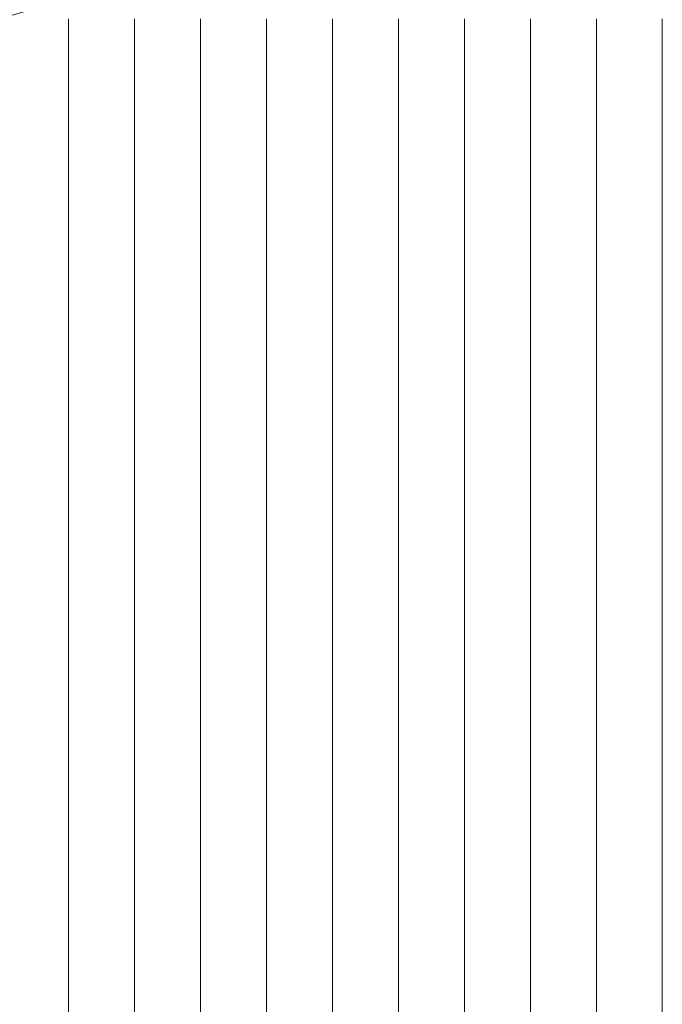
# Model space of a CAD drawing. Header units: millimetres. Extents: x -65 to 293624, y -1905 to 31061.
# Tile 54 of 256: x 37376 to 38351, y 17035 to 18527. Entities that reach past the tile are written whole.
import ezdxf

# ---------------------------------------------------------------- set-up
doc = ezdxf.new("R2010")
doc.units = ezdxf.units.MM
doc.header["$MEASUREMENT"] = 0
doc.layers.add('1247 Fassaadi valgusti.AR', color=7, linetype='Continuous')
doc.layers.add('1263 Katuse alusserv.AR', color=7, linetype='Continuous')

# ---------------------------------------------------------------- blocks, each defined once
blk = doc.blocks.new('*X261', base_point=(-38239, 12361.4))
at = {"layer": '1263 Katuse alusserv.AR', "color": 7, "linetype": 'Continuous', "lineweight": 13}
for p, q in [((37450.6, 18528.4), (37450.6, 18464.4)), ((37450.6, 18528.4), (37450.6, 18464.4)), ((37550.6, 18528.4), (37550.6, 18464.4)), ((37550.6, 18528.4), (37550.6, 18464.4)), ((37650.6, 18528.4), (37650.6, 18464.4)), ((37650.6, 18528.4), (37650.6, 18464.4)), ((37750.6, 18528.4), (37750.6, 18464.4)), ((37750.6, 18528.4), (37750.6, 18464.4)), ((37850.6, 18528.4), (37850.6, 18464.4)), ((37850.6, 18528.4), (37850.6, 18464.4)), ((37950.6, 18528.4), (37950.6, 18464.4)), ((37950.6, 18528.4), (37950.6, 18464.4)), ((38050.6, 18528.4), (38050.6, 18464.4)), ((38050.6, 18528.4), (38050.6, 18464.4)), ((38150.6, 18528.4), (38150.6, 18464.4)), ((38150.6, 18528.4), (38150.6, 18464.4)), ((38250.6, 18528.4), (38250.6, 18464.4)), ((38250.6, 18528.4), (38250.6, 18464.4)), ((38350.6, 18528.4), (38350.6, 18464.4)), ((38350.6, 18528.4), (38350.6, 18464.4)), ((37450.6, 18464.4), (37450.6, 18400.5)), ((37450.6, 18464.4), (37450.6, 18400.5)), ((37550.6, 18464.4), (37550.6, 18400.5)), ((37550.6, 18464.4), (37550.6, 18400.5)), ((37650.6, 18464.4), (37650.6, 18400.5)), ((37650.6, 18464.4), (37650.6, 18400.5)), ((37750.6, 18464.4), (37750.6, 18400.5)), ((37750.6, 18464.4), (37750.6, 18400.5)), ((37850.6, 18464.4), (37850.6, 18400.5)), ((37850.6, 18464.4), (37850.6, 18400.5)), ((37950.6, 18464.4), (37950.6, 18400.5)), ((37950.6, 18464.4), (37950.6, 18400.5)), ((38050.6, 18464.4), (38050.6, 18400.5)), ((38050.6, 18464.4), (38050.6, 18400.5)), ((38150.6, 18464.4), (38150.6, 18400.5)), ((38150.6, 18464.4), (38150.6, 18400.5)), ((38250.6, 18464.4), (38250.6, 18400.5)), ((38250.6, 18464.4), (38250.6, 18400.5)), ((38350.6, 18464.4), (38350.6, 18400.5)), ((38350.6, 18464.4), (38350.6, 18400.5)), ((37450.6, 18400.5), (37450.6, 18336.6)), ((37450.6, 18400.5), (37450.6, 18336.6)), ((37550.6, 18400.5), (37550.6, 18336.6)), ((37550.6, 18400.5), (37550.6, 18336.6)), ((37650.6, 18400.5), (37650.6, 18336.6)), ((37650.6, 18400.5), (37650.6, 18336.6)), ((37750.6, 18400.5), (37750.6, 18336.6)), ((37750.6, 18400.5), (37750.6, 18336.6)), ((37850.6, 18400.5), (37850.6, 18336.6)), ((37850.6, 18400.5), (37850.6, 18336.6)), ((37950.6, 18400.5), (37950.6, 18336.6)), ((37950.6, 18400.5), (37950.6, 18336.6)), ((38050.6, 18400.5), (38050.6, 18336.6)), ((38050.6, 18400.5), (38050.6, 18336.6)), ((38150.6, 18400.5), (38150.6, 18336.6)), ((38150.6, 18400.5), (38150.6, 18336.6)), ((38250.6, 18400.5), (38250.6, 18336.6)), ((38250.6, 18400.5), (38250.6, 18336.6)), ((38350.6, 18400.5), (38350.6, 18336.6)), ((38350.6, 18400.5), (38350.6, 18336.6)), ((37450.6, 18336.6), (37450.6, 18272.7)), ((37450.6, 18336.6), (37450.6, 18272.7)), ((37550.6, 18336.6), (37550.6, 18272.7)), ((37550.6, 18336.6), (37550.6, 18272.7)), ((37650.6, 18336.6), (37650.6, 18272.7)), ((37650.6, 18336.6), (37650.6, 18272.7)), ((37750.6, 18336.6), (37750.6, 18272.7)), ((37750.6, 18336.6), (37750.6, 18272.7)), ((37850.6, 18336.6), (37850.6, 18272.7)), ((37850.6, 18336.6), (37850.6, 18272.7)), ((37950.6, 18336.6), (37950.6, 18272.7)), ((37950.6, 18336.6), (37950.6, 18272.7)), ((38050.6, 18336.6), (38050.6, 18272.7)), ((38050.6, 18336.6), (38050.6, 18272.7)), ((38150.6, 18336.6), (38150.6, 18272.7)), ((38150.6, 18336.6), (38150.6, 18272.7)), ((38250.6, 18336.6), (38250.6, 18272.7)), ((38250.6, 18336.6), (38250.6, 18272.7)), ((38350.6, 18336.6), (38350.6, 18272.7)), ((38350.6, 18336.6), (38350.6, 18272.7)), ((37450.6, 18272.7), (37450.6, 18208.8)), ((37450.6, 18272.7), (37450.6, 18208.8)), ((37550.6, 18272.7), (37550.6, 18208.8)), ((37550.6, 18272.7), (37550.6, 18208.8)), ((37650.6, 18272.7), (37650.6, 18208.8)), ((37650.6, 18272.7), (37650.6, 18208.8)), ((37750.6, 18272.7), (37750.6, 18208.8)), ((37750.6, 18272.7), (37750.6, 18208.8)), ((37850.6, 18272.7), (37850.6, 18208.8)), ((37850.6, 18272.7), (37850.6, 18208.8)), ((37950.6, 18272.7), (37950.6, 18208.8)), ((37950.6, 18272.7), (37950.6, 18208.8)), ((38050.6, 18272.7), (38050.6, 18208.8)), ((38050.6, 18272.7), (38050.6, 18208.8)), ((38150.6, 18272.7), (38150.6, 18208.8)), ((38150.6, 18272.7), (38150.6, 18208.8)), ((38250.6, 18272.7), (38250.6, 18208.8)), ((38250.6, 18272.7), (38250.6, 18208.8)), ((38350.6, 18272.7), (38350.6, 18208.8)), ((38350.6, 18272.7), (38350.6, 18208.8)), ((37450.6, 18208.8), (37450.6, 18144.9)), ((37450.6, 18208.8), (37450.6, 18144.9)), ((37550.6, 18208.8), (37550.6, 18144.9)), ((37550.6, 18208.8), (37550.6, 18144.9)), ((37650.6, 18208.8), (37650.6, 18144.9)), ((37650.6, 18208.8), (37650.6, 18144.9)), ((37750.6, 18208.8), (37750.6, 18144.9)), ((37750.6, 18208.8), (37750.6, 18144.9)), ((37850.6, 18208.8), (37850.6, 18144.9)), ((37850.6, 18208.8), (37850.6, 18144.9)), ((37950.6, 18208.8), (37950.6, 18144.9)), ((37950.6, 18208.8), (37950.6, 18144.9)), ((38050.6, 18208.8), (38050.6, 18144.9)), ((38050.6, 18208.8), (38050.6, 18144.9)), ((38150.6, 18208.8), (38150.6, 18144.9)), ((38150.6, 18208.8), (38150.6, 18144.9)), ((38250.6, 18208.8), (38250.6, 18144.9)), ((38250.6, 18208.8), (38250.6, 18144.9)), ((38350.6, 18208.8), (38350.6, 18144.9)), ((38350.6, 18208.8), (38350.6, 18144.9)), ((37450.6, 18144.9), (37450.6, 18080.9)), ((37450.6, 18144.9), (37450.6, 18080.9)), ((37550.6, 18144.9), (37550.6, 18080.9)), ((37550.6, 18144.9), (37550.6, 18080.9)), ((37650.6, 18144.9), (37650.6, 18080.9)), ((37650.6, 18144.9), (37650.6, 18080.9)), ((37750.6, 18144.9), (37750.6, 18080.9)), ((37750.6, 18144.9), (37750.6, 18080.9)), ((37850.6, 18144.9), (37850.6, 18080.9)), ((37850.6, 18144.9), (37850.6, 18080.9)), ((37950.6, 18144.9), (37950.6, 18080.9)), ((37950.6, 18144.9), (37950.6, 18080.9)), ((38050.6, 18144.9), (38050.6, 18080.9)), ((38050.6, 18144.9), (38050.6, 18080.9)), ((38150.6, 18144.9), (38150.6, 18080.9)), ((38150.6, 18144.9), (38150.6, 18080.9)), ((38250.6, 18144.9), (38250.6, 18080.9)), ((38250.6, 18144.9), (38250.6, 18080.9)), ((38350.6, 18144.9), (38350.6, 18080.9)), ((38350.6, 18144.9), (38350.6, 18080.9)), ((37450.6, 18080.9), (37450.6, 18017)), ((37450.6, 18080.9), (37450.6, 18017)), ((37550.6, 18080.9), (37550.6, 18017)), ((37550.6, 18080.9), (37550.6, 18017)), ((37650.6, 18080.9), (37650.6, 18017)), ((37650.6, 18080.9), (37650.6, 18017)), ((37750.6, 18080.9), (37750.6, 18017)), ((37750.6, 18080.9), (37750.6, 18017)), ((37850.6, 18080.9), (37850.6, 18017)), ((37850.6, 18080.9), (37850.6, 18017)), ((37950.6, 18080.9), (37950.6, 18017)), ((37950.6, 18080.9), (37950.6, 18017)), ((38050.6, 18080.9), (38050.6, 18017)), ((38050.6, 18080.9), (38050.6, 18017)), ((38150.6, 18080.9), (38150.6, 18017)), ((38150.6, 18080.9), (38150.6, 18017)), ((38250.6, 18080.9), (38250.6, 18017)), ((38250.6, 18080.9), (38250.6, 18017)), ((38350.6, 18080.9), (38350.6, 18017)), ((38350.6, 18080.9), (38350.6, 18017)), ((37450.6, 18017), (37450.6, 17953.1)), ((37450.6, 18017), (37450.6, 17953.1)), ((37550.6, 18017), (37550.6, 17953.1)), ((37550.6, 18017), (37550.6, 17953.1)), ((37650.6, 18017), (37650.6, 17953.1)), ((37650.6, 18017), (37650.6, 17953.1)), ((37750.6, 18017), (37750.6, 17953.1)), ((37750.6, 18017), (37750.6, 17953.1)), ((37850.6, 18017), (37850.6, 17953.1)), ((37850.6, 18017), (37850.6, 17953.1)), ((37950.6, 18017), (37950.6, 17953.1)), ((37950.6, 18017), (37950.6, 17953.1)), ((38050.6, 18017), (38050.6, 17953.1)), ((38050.6, 18017), (38050.6, 17953.1)), ((38150.6, 18017), (38150.6, 17953.1)), ((38150.6, 18017), (38150.6, 17953.1)), ((38250.6, 18017), (38250.6, 17953.1)), ((38250.6, 18017), (38250.6, 17953.1)), ((38350.6, 18017), (38350.6, 17953.1)), ((38350.6, 18017), (38350.6, 17953.1)), ((37450.6, 17953.1), (37450.6, 17889.2)), ((37450.6, 17953.1), (37450.6, 17889.2)), ((37550.6, 17953.1), (37550.6, 17889.2)), ((37550.6, 17953.1), (37550.6, 17889.2)), ((37650.6, 17953.1), (37650.6, 17889.2)), ((37650.6, 17953.1), (37650.6, 17889.2)), ((37750.6, 17953.1), (37750.6, 17889.2)), ((37750.6, 17953.1), (37750.6, 17889.2)), ((37850.6, 17953.1), (37850.6, 17889.2)), ((37850.6, 17953.1), (37850.6, 17889.2)), ((37950.6, 17953.1), (37950.6, 17889.2)), ((37950.6, 17953.1), (37950.6, 17889.2)), ((38050.6, 17953.1), (38050.6, 17889.2)), ((38050.6, 17953.1), (38050.6, 17889.2)), ((38150.6, 17953.1), (38150.6, 17889.2)), ((38150.6, 17953.1), (38150.6, 17889.2)), ((38250.6, 17953.1), (38250.6, 17889.2)), ((38250.6, 17953.1), (38250.6, 17889.2)), ((38350.6, 17953.1), (38350.6, 17889.2)), ((38350.6, 17953.1), (38350.6, 17889.2)), ((37450.6, 17889.2), (37450.6, 17825.3)), ((37450.6, 17889.2), (37450.6, 17825.3)), ((37550.6, 17889.2), (37550.6, 17825.3)), ((37550.6, 17889.2), (37550.6, 17825.3)), ((37650.6, 17889.2), (37650.6, 17825.3)), ((37650.6, 17889.2), (37650.6, 17825.3)), ((37750.6, 17889.2), (37750.6, 17825.3)), ((37750.6, 17889.2), (37750.6, 17825.3)), ((37850.6, 17889.2), (37850.6, 17825.3)), ((37850.6, 17889.2), (37850.6, 17825.3)), ((37950.6, 17889.2), (37950.6, 17825.3)), ((37950.6, 17889.2), (37950.6, 17825.3)), ((38050.6, 17889.2), (38050.6, 17825.3)), ((38050.6, 17889.2), (38050.6, 17825.3)), ((38150.6, 17889.2), (38150.6, 17825.3)), ((38150.6, 17889.2), (38150.6, 17825.3)), ((38250.6, 17889.2), (38250.6, 17825.3)), ((38250.6, 17889.2), (38250.6, 17825.3)), ((38350.6, 17889.2), (38350.6, 17825.3)), ((38350.6, 17889.2), (38350.6, 17825.3)), ((37450.6, 17825.3), (37450.6, 17761.4)), ((37450.6, 17825.3), (37450.6, 17761.4)), ((37550.6, 17825.3), (37550.6, 17761.4)), ((37550.6, 17825.3), (37550.6, 17761.4)), ((37650.6, 17825.3), (37650.6, 17761.4)), ((37650.6, 17825.3), (37650.6, 17761.4)), ((37750.6, 17825.3), (37750.6, 17761.4)), ((37750.6, 17825.3), (37750.6, 17761.4)), ((37850.6, 17825.3), (37850.6, 17761.4)), ((37850.6, 17825.3), (37850.6, 17761.4)), ((37950.6, 17825.3), (37950.6, 17761.4)), ((37950.6, 17825.3), (37950.6, 17761.4)), ((38050.6, 17825.3), (38050.6, 17761.4)), ((38050.6, 17825.3), (38050.6, 17761.4)), ((38150.6, 17825.3), (38150.6, 17761.4)), ((38150.6, 17825.3), (38150.6, 17761.4)), ((38250.6, 17825.3), (38250.6, 17761.4)), ((38250.6, 17825.3), (38250.6, 17761.4)), ((38350.6, 17825.3), (38350.6, 17761.4)), ((38350.6, 17825.3), (38350.6, 17761.4)), ((37450.6, 17761.4), (37450.6, 17697.4)), ((37450.6, 17761.4), (37450.6, 17697.4)), ((37550.6, 17761.4), (37550.6, 17697.4)), ((37550.6, 17761.4), (37550.6, 17697.4)), ((37650.6, 17761.4), (37650.6, 17697.4)), ((37650.6, 17761.4), (37650.6, 17697.4)), ((37750.6, 17761.4), (37750.6, 17697.4)), ((37750.6, 17761.4), (37750.6, 17697.4)), ((37850.6, 17761.4), (37850.6, 17697.4)), ((37850.6, 17761.4), (37850.6, 17697.4)), ((37950.6, 17761.4), (37950.6, 17697.4)), ((37950.6, 17761.4), (37950.6, 17697.4)), ((38050.6, 17761.4), (38050.6, 17697.4)), ((38050.6, 17761.4), (38050.6, 17697.4)), ((38150.6, 17761.4), (38150.6, 17697.4)), ((38150.6, 17761.4), (38150.6, 17697.4)), ((38250.6, 17761.4), (38250.6, 17697.4)), ((38250.6, 17761.4), (38250.6, 17697.4)), ((38350.6, 17761.4), (38350.6, 17697.4)), ((38350.6, 17761.4), (38350.6, 17697.4)), ((37450.6, 17697.4), (37450.6, 17633.5)), ((37450.6, 17697.4), (37450.6, 17633.5)), ((37550.6, 17697.4), (37550.6, 17633.5)), ((37550.6, 17697.4), (37550.6, 17633.5)), ((37650.6, 17697.4), (37650.6, 17633.5)), ((37650.6, 17697.4), (37650.6, 17633.5)), ((37750.6, 17697.4), (37750.6, 17633.5)), ((37750.6, 17697.4), (37750.6, 17633.5)), ((37850.6, 17697.4), (37850.6, 17633.5)), ((37850.6, 17697.4), (37850.6, 17633.5)), ((37950.6, 17697.4), (37950.6, 17633.5)), ((37950.6, 17697.4), (37950.6, 17633.5)), ((38050.6, 17697.4), (38050.6, 17633.5)), ((38050.6, 17697.4), (38050.6, 17633.5)), ((38150.6, 17697.4), (38150.6, 17633.5)), ((38150.6, 17697.4), (38150.6, 17633.5)), ((38250.6, 17697.4), (38250.6, 17633.5)), ((38250.6, 17697.4), (38250.6, 17633.5)), ((38350.6, 17697.4), (38350.6, 17633.5)), ((38350.6, 17697.4), (38350.6, 17633.5)), ((37450.6, 17633.5), (37450.6, 17569.6)), ((37450.6, 17633.5), (37450.6, 17569.6)), ((37550.6, 17633.5), (37550.6, 17569.6)), ((37550.6, 17633.5), (37550.6, 17569.6)), ((37650.6, 17633.5), (37650.6, 17569.6)), ((37650.6, 17633.5), (37650.6, 17569.6)), ((37750.6, 17633.5), (37750.6, 17569.6)), ((37750.6, 17633.5), (37750.6, 17569.6)), ((37850.6, 17633.5), (37850.6, 17569.6)), ((37850.6, 17633.5), (37850.6, 17569.6)), ((37950.6, 17633.5), (37950.6, 17569.6)), ((37950.6, 17633.5), (37950.6, 17569.6)), ((38050.6, 17633.5), (38050.6, 17569.6)), ((38050.6, 17633.5), (38050.6, 17569.6)), ((38150.6, 17633.5), (38150.6, 17569.6)), ((38150.6, 17633.5), (38150.6, 17569.6)), ((38250.6, 17633.5), (38250.6, 17569.6)), ((38250.6, 17633.5), (38250.6, 17569.6)), ((38350.6, 17633.5), (38350.6, 17569.6)), ((38350.6, 17633.5), (38350.6, 17569.6)), ((37450.6, 17569.6), (37450.6, 17505.7)), ((37450.6, 17569.6), (37450.6, 17505.7)), ((37550.6, 17569.6), (37550.6, 17505.7)), ((37550.6, 17569.6), (37550.6, 17505.7)), ((37650.6, 17569.6), (37650.6, 17505.7)), ((37650.6, 17569.6), (37650.6, 17505.7)), ((37750.6, 17569.6), (37750.6, 17505.7)), ((37750.6, 17569.6), (37750.6, 17505.7)), ((37850.6, 17569.6), (37850.6, 17505.7)), ((37850.6, 17569.6), (37850.6, 17505.7)), ((37950.6, 17569.6), (37950.6, 17505.7)), ((37950.6, 17569.6), (37950.6, 17505.7)), ((38050.6, 17569.6), (38050.6, 17505.7)), ((38050.6, 17569.6), (38050.6, 17505.7)), ((38150.6, 17569.6), (38150.6, 17505.7)), ((38150.6, 17569.6), (38150.6, 17505.7)), ((38250.6, 17569.6), (38250.6, 17505.7)), ((38250.6, 17569.6), (38250.6, 17505.7)), ((38350.6, 17569.6), (38350.6, 17505.7)), ((38350.6, 17569.6), (38350.6, 17505.7)), ((37450.6, 17505.7), (37450.6, 17441.8)), ((37450.6, 17505.7), (37450.6, 17441.8)), ((37550.6, 17505.7), (37550.6, 17441.8)), ((37550.6, 17505.7), (37550.6, 17441.8)), ((37650.6, 17505.7), (37650.6, 17441.8)), ((37650.6, 17505.7), (37650.6, 17441.8)), ((37750.6, 17505.7), (37750.6, 17441.8)), ((37750.6, 17505.7), (37750.6, 17441.8)), ((37850.6, 17505.7), (37850.6, 17441.8)), ((37850.6, 17505.7), (37850.6, 17441.8)), ((37950.6, 17505.7), (37950.6, 17441.8)), ((37950.6, 17505.7), (37950.6, 17441.8)), ((38050.6, 17505.7), (38050.6, 17441.8)), ((38050.6, 17505.7), (38050.6, 17441.8)), ((38150.6, 17505.7), (38150.6, 17441.8)), ((38150.6, 17505.7), (38150.6, 17441.8)), ((38250.6, 17505.7), (38250.6, 17441.8)), ((38250.6, 17505.7), (38250.6, 17441.8)), ((38350.6, 17505.7), (38350.6, 17441.8)), ((38350.6, 17505.7), (38350.6, 17441.8)), ((37450.6, 17441.8), (37450.6, 17377.9)), ((37450.6, 17441.8), (37450.6, 17377.9)), ((37550.6, 17441.8), (37550.6, 17377.9)), ((37550.6, 17441.8), (37550.6, 17377.9)), ((37650.6, 17441.8), (37650.6, 17377.9)), ((37650.6, 17441.8), (37650.6, 17377.9)), ((37750.6, 17441.8), (37750.6, 17377.9)), ((37750.6, 17441.8), (37750.6, 17377.9)), ((37850.6, 17441.8), (37850.6, 17377.9)), ((37850.6, 17441.8), (37850.6, 17377.9)), ((37950.6, 17441.8), (37950.6, 17377.9)), ((37950.6, 17441.8), (37950.6, 17377.9)), ((38050.6, 17441.8), (38050.6, 17377.9)), ((38050.6, 17441.8), (38050.6, 17377.9)), ((38150.6, 17441.8), (38150.6, 17377.9)), ((38150.6, 17441.8), (38150.6, 17377.9)), ((38250.6, 17441.8), (38250.6, 17377.9)), ((38250.6, 17441.8), (38250.6, 17377.9)), ((38350.6, 17441.8), (38350.6, 17377.9)), ((38350.6, 17441.8), (38350.6, 17377.9)), ((37450.6, 17377.9), (37450.6, 17313.9)), ((37450.6, 17377.9), (37450.6, 17313.9)), ((37550.6, 17377.9), (37550.6, 17313.9)), ((37550.6, 17377.9), (37550.6, 17313.9)), ((37650.6, 17377.9), (37650.6, 17313.9)), ((37650.6, 17377.9), (37650.6, 17313.9)), ((37750.6, 17377.9), (37750.6, 17313.9)), ((37750.6, 17377.9), (37750.6, 17313.9)), ((37850.6, 17377.9), (37850.6, 17313.9)), ((37850.6, 17377.9), (37850.6, 17313.9)), ((37950.6, 17377.9), (37950.6, 17313.9)), ((37950.6, 17377.9), (37950.6, 17313.9)), ((38050.6, 17377.9), (38050.6, 17313.9)), ((38050.6, 17377.9), (38050.6, 17313.9)), ((38150.6, 17377.9), (38150.6, 17313.9)), ((38150.6, 17377.9), (38150.6, 17313.9)), ((38250.6, 17377.9), (38250.6, 17313.9)), ((38250.6, 17377.9), (38250.6, 17313.9)), ((38350.6, 17377.9), (38350.6, 17313.9)), ((38350.6, 17377.9), (38350.6, 17313.9)), ((37450.6, 17313.9), (37450.6, 17250)), ((37450.6, 17313.9), (37450.6, 17250)), ((37550.6, 17313.9), (37550.6, 17250)), ((37550.6, 17313.9), (37550.6, 17250)), ((37650.6, 17313.9), (37650.6, 17250)), ((37650.6, 17313.9), (37650.6, 17250)), ((37750.6, 17313.9), (37750.6, 17250)), ((37750.6, 17313.9), (37750.6, 17250)), ((37850.6, 17313.9), (37850.6, 17250)), ((37850.6, 17313.9), (37850.6, 17250)), ((37950.6, 17313.9), (37950.6, 17250)), ((37950.6, 17313.9), (37950.6, 17250)), ((38050.6, 17313.9), (38050.6, 17250)), ((38050.6, 17313.9), (38050.6, 17250)), ((38150.6, 17313.9), (38150.6, 17250)), ((38150.6, 17313.9), (38150.6, 17250)), ((38250.6, 17313.9), (38250.6, 17250)), ((38250.6, 17313.9), (38250.6, 17250)), ((38350.6, 17313.9), (38350.6, 17250)), ((38350.6, 17313.9), (38350.6, 17250)), ((37450.6, 17250), (37450.6, 17186.1)), ((37450.6, 17250), (37450.6, 17186.1)), ((37550.6, 17250), (37550.6, 17186.1)), ((37550.6, 17250), (37550.6, 17186.1)), ((37650.6, 17250), (37650.6, 17186.1)), ((37650.6, 17250), (37650.6, 17186.1)), ((37750.6, 17250), (37750.6, 17186.1)), ((37750.6, 17250), (37750.6, 17186.1)), ((37850.6, 17250), (37850.6, 17186.1)), ((37850.6, 17250), (37850.6, 17186.1)), ((37950.6, 17250), (37950.6, 17186.1)), ((37950.6, 17250), (37950.6, 17186.1)), ((38050.6, 17250), (38050.6, 17186.1)), ((38050.6, 17250), (38050.6, 17186.1)), ((38150.6, 17250), (38150.6, 17186.1)), ((38150.6, 17250), (38150.6, 17186.1)), ((38250.6, 17250), (38250.6, 17186.1)), ((38250.6, 17250), (38250.6, 17186.1)), ((38350.6, 17250), (38350.6, 17186.1)), ((38350.6, 17250), (38350.6, 17186.1)), ((37450.6, 17186.1), (37450.6, 17122.2)), ((37450.6, 17186.1), (37450.6, 17122.2)), ((37550.6, 17186.1), (37550.6, 17122.2)), ((37550.6, 17186.1), (37550.6, 17122.2)), ((37650.6, 17186.1), (37650.6, 17122.2)), ((37650.6, 17186.1), (37650.6, 17122.2)), ((37750.6, 17186.1), (37750.6, 17122.2)), ((37750.6, 17186.1), (37750.6, 17122.2)), ((37850.6, 17186.1), (37850.6, 17122.2)), ((37850.6, 17186.1), (37850.6, 17122.2)), ((37950.6, 17186.1), (37950.6, 17122.2)), ((37950.6, 17186.1), (37950.6, 17122.2)), ((38050.6, 17186.1), (38050.6, 17122.2)), ((38050.6, 17186.1), (38050.6, 17122.2)), ((38150.6, 17186.1), (38150.6, 17122.2)), ((38150.6, 17186.1), (38150.6, 17122.2)), ((38250.6, 17186.1), (38250.6, 17122.2)), ((38250.6, 17186.1), (38250.6, 17122.2)), ((38350.6, 17186.1), (38350.6, 17122.2)), ((38350.6, 17186.1), (38350.6, 17122.2)), ((37450.6, 17122.2), (37450.6, 17058.3)), ((37450.6, 17122.2), (37450.6, 17058.3)), ((37550.6, 17122.2), (37550.6, 17058.3)), ((37550.6, 17122.2), (37550.6, 17058.3)), ((37650.6, 17122.2), (37650.6, 17058.3)), ((37650.6, 17122.2), (37650.6, 17058.3)), ((37750.6, 17122.2), (37750.6, 17058.3)), ((37750.6, 17122.2), (37750.6, 17058.3)), ((37850.6, 17122.2), (37850.6, 17058.3)), ((37850.6, 17122.2), (37850.6, 17058.3)), ((37950.6, 17122.2), (37950.6, 17058.3)), ((37950.6, 17122.2), (37950.6, 17058.3)), ((38050.6, 17122.2), (38050.6, 17058.3)), ((38050.6, 17122.2), (38050.6, 17058.3)), ((38150.6, 17122.2), (38150.6, 17058.3)), ((38150.6, 17122.2), (38150.6, 17058.3)), ((38250.6, 17122.2), (38250.6, 17058.3)), ((38250.6, 17122.2), (38250.6, 17058.3)), ((38350.6, 17122.2), (38350.6, 17058.3)), ((38350.6, 17122.2), (38350.6, 17058.3)), ((37450.6, 17058.3), (37450.6, 16994.4)), ((37450.6, 17058.3), (37450.6, 16994.4)), ((37550.6, 17058.3), (37550.6, 16994.4)), ((37550.6, 17058.3), (37550.6, 16994.4)), ((37650.6, 17058.3), (37650.6, 16994.4)), ((37650.6, 17058.3), (37650.6, 16994.4)), ((37750.6, 17058.3), (37750.6, 16994.4)), ((37750.6, 17058.3), (37750.6, 16994.4)), ((37850.6, 17058.3), (37850.6, 16994.4)), ((37850.6, 17058.3), (37850.6, 16994.4)), ((37950.6, 17058.3), (37950.6, 16994.4)), ((37950.6, 17058.3), (37950.6, 16994.4)), ((38050.6, 17058.3), (38050.6, 16994.4)), ((38050.6, 17058.3), (38050.6, 16994.4)), ((38150.6, 17058.3), (38150.6, 16994.4)), ((38150.6, 17058.3), (38150.6, 16994.4)), ((38250.6, 17058.3), (38250.6, 16994.4)), ((38250.6, 17058.3), (38250.6, 16994.4)), ((38350.6, 17058.3), (38350.6, 16994.4)), ((38350.6, 17058.3), (38350.6, 16994.4))]:
    blk.add_line(p, q, dxfattribs=at)
blk = doc.blocks.new('*X262', base_point=(-38239, 12361.4))
at = {"layer": '1263 Katuse alusserv.AR', "color": 7, "linetype": 'Continuous', "lineweight": 13}
for p, q in [((37450.6, 18528.4), (37450.6, 18464.4)), ((37450.6, 18528.4), (37450.6, 18464.4)), ((37550.6, 18528.4), (37550.6, 18464.4)), ((37550.6, 18528.4), (37550.6, 18464.4)), ((37650.6, 18528.4), (37650.6, 18464.4)), ((37650.6, 18528.4), (37650.6, 18464.4)), ((37750.6, 18528.4), (37750.6, 18464.4)), ((37750.6, 18528.4), (37750.6, 18464.4)), ((37850.6, 18528.4), (37850.6, 18464.4)), ((37850.6, 18528.4), (37850.6, 18464.4)), ((37950.6, 18528.4), (37950.6, 18464.4)), ((37950.6, 18528.4), (37950.6, 18464.4)), ((38050.6, 18528.4), (38050.6, 18464.4)), ((38050.6, 18528.4), (38050.6, 18464.4)), ((38150.6, 18528.4), (38150.6, 18464.4)), ((38150.6, 18528.4), (38150.6, 18464.4)), ((38250.6, 18528.4), (38250.6, 18464.4)), ((38250.6, 18528.4), (38250.6, 18464.4)), ((38350.6, 18528.4), (38350.6, 18464.4)), ((38350.6, 18528.4), (38350.6, 18464.4)), ((37450.6, 18464.4), (37450.6, 18400.5)), ((37450.6, 18464.4), (37450.6, 18400.5)), ((37550.6, 18464.4), (37550.6, 18400.5)), ((37550.6, 18464.4), (37550.6, 18400.5)), ((37650.6, 18464.4), (37650.6, 18400.5)), ((37650.6, 18464.4), (37650.6, 18400.5)), ((37750.6, 18464.4), (37750.6, 18400.5)), ((37750.6, 18464.4), (37750.6, 18400.5)), ((37850.6, 18464.4), (37850.6, 18400.5)), ((37850.6, 18464.4), (37850.6, 18400.5)), ((37950.6, 18464.4), (37950.6, 18400.5)), ((37950.6, 18464.4), (37950.6, 18400.5)), ((38050.6, 18464.4), (38050.6, 18400.5)), ((38050.6, 18464.4), (38050.6, 18400.5)), ((38150.6, 18464.4), (38150.6, 18400.5)), ((38150.6, 18464.4), (38150.6, 18400.5)), ((38250.6, 18464.4), (38250.6, 18400.5)), ((38250.6, 18464.4), (38250.6, 18400.5)), ((38350.6, 18464.4), (38350.6, 18400.5)), ((38350.6, 18464.4), (38350.6, 18400.5)), ((37450.6, 18400.5), (37450.6, 18336.6)), ((37450.6, 18400.5), (37450.6, 18336.6)), ((37550.6, 18400.5), (37550.6, 18336.6)), ((37550.6, 18400.5), (37550.6, 18336.6)), ((37650.6, 18400.5), (37650.6, 18336.6)), ((37650.6, 18400.5), (37650.6, 18336.6)), ((37750.6, 18400.5), (37750.6, 18336.6)), ((37750.6, 18400.5), (37750.6, 18336.6)), ((37850.6, 18400.5), (37850.6, 18336.6)), ((37850.6, 18400.5), (37850.6, 18336.6)), ((37950.6, 18400.5), (37950.6, 18336.6)), ((37950.6, 18400.5), (37950.6, 18336.6)), ((38050.6, 18400.5), (38050.6, 18336.6)), ((38050.6, 18400.5), (38050.6, 18336.6)), ((38150.6, 18400.5), (38150.6, 18336.6)), ((38150.6, 18400.5), (38150.6, 18336.6)), ((38250.6, 18400.5), (38250.6, 18336.6)), ((38250.6, 18400.5), (38250.6, 18336.6)), ((38350.6, 18400.5), (38350.6, 18336.6)), ((38350.6, 18400.5), (38350.6, 18336.6)), ((37450.6, 18336.6), (37450.6, 18272.7)), ((37450.6, 18336.6), (37450.6, 18272.7)), ((37550.6, 18336.6), (37550.6, 18272.7)), ((37550.6, 18336.6), (37550.6, 18272.7)), ((37650.6, 18336.6), (37650.6, 18272.7)), ((37650.6, 18336.6), (37650.6, 18272.7)), ((37750.6, 18336.6), (37750.6, 18272.7)), ((37750.6, 18336.6), (37750.6, 18272.7)), ((37850.6, 18336.6), (37850.6, 18272.7)), ((37850.6, 18336.6), (37850.6, 18272.7)), ((37950.6, 18336.6), (37950.6, 18272.7)), ((37950.6, 18336.6), (37950.6, 18272.7)), ((38050.6, 18336.6), (38050.6, 18272.7)), ((38050.6, 18336.6), (38050.6, 18272.7)), ((38150.6, 18336.6), (38150.6, 18272.7)), ((38150.6, 18336.6), (38150.6, 18272.7)), ((38250.6, 18336.6), (38250.6, 18272.7)), ((38250.6, 18336.6), (38250.6, 18272.7)), ((38350.6, 18336.6), (38350.6, 18272.7)), ((38350.6, 18336.6), (38350.6, 18272.7)), ((37450.6, 18272.7), (37450.6, 18208.8)), ((37450.6, 18272.7), (37450.6, 18208.8)), ((37550.6, 18272.7), (37550.6, 18208.8)), ((37550.6, 18272.7), (37550.6, 18208.8)), ((37650.6, 18272.7), (37650.6, 18208.8)), ((37650.6, 18272.7), (37650.6, 18208.8)), ((37750.6, 18272.7), (37750.6, 18208.8)), ((37750.6, 18272.7), (37750.6, 18208.8)), ((37850.6, 18272.7), (37850.6, 18208.8)), ((37850.6, 18272.7), (37850.6, 18208.8)), ((37950.6, 18272.7), (37950.6, 18208.8)), ((37950.6, 18272.7), (37950.6, 18208.8)), ((38050.6, 18272.7), (38050.6, 18208.8)), ((38050.6, 18272.7), (38050.6, 18208.8)), ((38150.6, 18272.7), (38150.6, 18208.8)), ((38150.6, 18272.7), (38150.6, 18208.8)), ((38250.6, 18272.7), (38250.6, 18208.8)), ((38250.6, 18272.7), (38250.6, 18208.8)), ((38350.6, 18272.7), (38350.6, 18208.8)), ((38350.6, 18272.7), (38350.6, 18208.8)), ((37450.6, 18208.8), (37450.6, 18144.9)), ((37450.6, 18208.8), (37450.6, 18144.9)), ((37550.6, 18208.8), (37550.6, 18144.9)), ((37550.6, 18208.8), (37550.6, 18144.9)), ((37650.6, 18208.8), (37650.6, 18144.9)), ((37650.6, 18208.8), (37650.6, 18144.9)), ((37750.6, 18208.8), (37750.6, 18144.9)), ((37750.6, 18208.8), (37750.6, 18144.9)), ((37850.6, 18208.8), (37850.6, 18144.9)), ((37850.6, 18208.8), (37850.6, 18144.9)), ((37950.6, 18208.8), (37950.6, 18144.9)), ((37950.6, 18208.8), (37950.6, 18144.9)), ((38050.6, 18208.8), (38050.6, 18144.9)), ((38050.6, 18208.8), (38050.6, 18144.9)), ((38150.6, 18208.8), (38150.6, 18144.9)), ((38150.6, 18208.8), (38150.6, 18144.9)), ((38250.6, 18208.8), (38250.6, 18144.9)), ((38250.6, 18208.8), (38250.6, 18144.9)), ((38350.6, 18208.8), (38350.6, 18144.9)), ((38350.6, 18208.8), (38350.6, 18144.9)), ((37450.6, 18144.9), (37450.6, 18080.9)), ((37450.6, 18144.9), (37450.6, 18080.9)), ((37550.6, 18144.9), (37550.6, 18080.9)), ((37550.6, 18144.9), (37550.6, 18080.9)), ((37650.6, 18144.9), (37650.6, 18080.9)), ((37650.6, 18144.9), (37650.6, 18080.9)), ((37750.6, 18144.9), (37750.6, 18080.9)), ((37750.6, 18144.9), (37750.6, 18080.9)), ((37850.6, 18144.9), (37850.6, 18080.9)), ((37850.6, 18144.9), (37850.6, 18080.9)), ((37950.6, 18144.9), (37950.6, 18080.9)), ((37950.6, 18144.9), (37950.6, 18080.9)), ((38050.6, 18144.9), (38050.6, 18080.9)), ((38050.6, 18144.9), (38050.6, 18080.9)), ((38150.6, 18144.9), (38150.6, 18080.9)), ((38150.6, 18144.9), (38150.6, 18080.9)), ((38250.6, 18144.9), (38250.6, 18080.9)), ((38250.6, 18144.9), (38250.6, 18080.9)), ((38350.6, 18144.9), (38350.6, 18080.9)), ((38350.6, 18144.9), (38350.6, 18080.9)), ((37450.6, 18080.9), (37450.6, 18017)), ((37450.6, 18080.9), (37450.6, 18017)), ((37550.6, 18080.9), (37550.6, 18017)), ((37550.6, 18080.9), (37550.6, 18017)), ((37650.6, 18080.9), (37650.6, 18017)), ((37650.6, 18080.9), (37650.6, 18017)), ((37750.6, 18080.9), (37750.6, 18017)), ((37750.6, 18080.9), (37750.6, 18017)), ((37850.6, 18080.9), (37850.6, 18017)), ((37850.6, 18080.9), (37850.6, 18017)), ((37950.6, 18080.9), (37950.6, 18017)), ((37950.6, 18080.9), (37950.6, 18017)), ((38050.6, 18080.9), (38050.6, 18017)), ((38050.6, 18080.9), (38050.6, 18017)), ((38150.6, 18080.9), (38150.6, 18017)), ((38150.6, 18080.9), (38150.6, 18017)), ((38250.6, 18080.9), (38250.6, 18017)), ((38250.6, 18080.9), (38250.6, 18017)), ((38350.6, 18080.9), (38350.6, 18017)), ((38350.6, 18080.9), (38350.6, 18017)), ((37450.6, 18017), (37450.6, 17953.1)), ((37450.6, 18017), (37450.6, 17953.1)), ((37550.6, 18017), (37550.6, 17953.1)), ((37550.6, 18017), (37550.6, 17953.1)), ((37650.6, 18017), (37650.6, 17953.1)), ((37650.6, 18017), (37650.6, 17953.1)), ((37750.6, 18017), (37750.6, 17953.1)), ((37750.6, 18017), (37750.6, 17953.1)), ((37850.6, 18017), (37850.6, 17953.1)), ((37850.6, 18017), (37850.6, 17953.1)), ((37950.6, 18017), (37950.6, 17953.1)), ((37950.6, 18017), (37950.6, 17953.1)), ((38050.6, 18017), (38050.6, 17953.1)), ((38050.6, 18017), (38050.6, 17953.1)), ((38150.6, 18017), (38150.6, 17953.1)), ((38150.6, 18017), (38150.6, 17953.1)), ((38250.6, 18017), (38250.6, 17953.1)), ((38250.6, 18017), (38250.6, 17953.1)), ((38350.6, 18017), (38350.6, 17953.1)), ((38350.6, 18017), (38350.6, 17953.1)), ((37450.6, 17953.1), (37450.6, 17889.2)), ((37450.6, 17953.1), (37450.6, 17889.2)), ((37550.6, 17953.1), (37550.6, 17889.2)), ((37550.6, 17953.1), (37550.6, 17889.2)), ((37650.6, 17953.1), (37650.6, 17889.2)), ((37650.6, 17953.1), (37650.6, 17889.2)), ((37750.6, 17953.1), (37750.6, 17889.2)), ((37750.6, 17953.1), (37750.6, 17889.2)), ((37850.6, 17953.1), (37850.6, 17889.2)), ((37850.6, 17953.1), (37850.6, 17889.2)), ((37950.6, 17953.1), (37950.6, 17889.2)), ((37950.6, 17953.1), (37950.6, 17889.2)), ((38050.6, 17953.1), (38050.6, 17889.2)), ((38050.6, 17953.1), (38050.6, 17889.2)), ((38150.6, 17953.1), (38150.6, 17889.2)), ((38150.6, 17953.1), (38150.6, 17889.2)), ((38250.6, 17953.1), (38250.6, 17889.2)), ((38250.6, 17953.1), (38250.6, 17889.2)), ((38350.6, 17953.1), (38350.6, 17889.2)), ((38350.6, 17953.1), (38350.6, 17889.2)), ((37450.6, 17889.2), (37450.6, 17825.3)), ((37450.6, 17889.2), (37450.6, 17825.3)), ((37550.6, 17889.2), (37550.6, 17825.3)), ((37550.6, 17889.2), (37550.6, 17825.3)), ((37650.6, 17889.2), (37650.6, 17825.3)), ((37650.6, 17889.2), (37650.6, 17825.3)), ((37750.6, 17889.2), (37750.6, 17825.3)), ((37750.6, 17889.2), (37750.6, 17825.3)), ((37850.6, 17889.2), (37850.6, 17825.3)), ((37850.6, 17889.2), (37850.6, 17825.3)), ((37950.6, 17889.2), (37950.6, 17825.3)), ((37950.6, 17889.2), (37950.6, 17825.3)), ((38050.6, 17889.2), (38050.6, 17825.3)), ((38050.6, 17889.2), (38050.6, 17825.3)), ((38150.6, 17889.2), (38150.6, 17825.3)), ((38150.6, 17889.2), (38150.6, 17825.3)), ((38250.6, 17889.2), (38250.6, 17825.3)), ((38250.6, 17889.2), (38250.6, 17825.3)), ((38350.6, 17889.2), (38350.6, 17825.3)), ((38350.6, 17889.2), (38350.6, 17825.3)), ((37450.6, 17825.3), (37450.6, 17761.4)), ((37450.6, 17825.3), (37450.6, 17761.4)), ((37550.6, 17825.3), (37550.6, 17761.4)), ((37550.6, 17825.3), (37550.6, 17761.4)), ((37650.6, 17825.3), (37650.6, 17761.4)), ((37650.6, 17825.3), (37650.6, 17761.4)), ((37750.6, 17825.3), (37750.6, 17761.4)), ((37750.6, 17825.3), (37750.6, 17761.4)), ((37850.6, 17825.3), (37850.6, 17761.4)), ((37850.6, 17825.3), (37850.6, 17761.4)), ((37950.6, 17825.3), (37950.6, 17761.4)), ((37950.6, 17825.3), (37950.6, 17761.4)), ((38050.6, 17825.3), (38050.6, 17761.4)), ((38050.6, 17825.3), (38050.6, 17761.4)), ((38150.6, 17825.3), (38150.6, 17761.4)), ((38150.6, 17825.3), (38150.6, 17761.4)), ((38250.6, 17825.3), (38250.6, 17761.4)), ((38250.6, 17825.3), (38250.6, 17761.4)), ((38350.6, 17825.3), (38350.6, 17761.4)), ((38350.6, 17825.3), (38350.6, 17761.4)), ((37450.6, 17761.4), (37450.6, 17697.4)), ((37450.6, 17761.4), (37450.6, 17697.4)), ((37550.6, 17761.4), (37550.6, 17697.4)), ((37550.6, 17761.4), (37550.6, 17697.4)), ((37650.6, 17761.4), (37650.6, 17697.4)), ((37650.6, 17761.4), (37650.6, 17697.4)), ((37750.6, 17761.4), (37750.6, 17697.4)), ((37750.6, 17761.4), (37750.6, 17697.4)), ((37850.6, 17761.4), (37850.6, 17697.4)), ((37850.6, 17761.4), (37850.6, 17697.4)), ((37950.6, 17761.4), (37950.6, 17697.4)), ((37950.6, 17761.4), (37950.6, 17697.4)), ((38050.6, 17761.4), (38050.6, 17697.4)), ((38050.6, 17761.4), (38050.6, 17697.4)), ((38150.6, 17761.4), (38150.6, 17697.4)), ((38150.6, 17761.4), (38150.6, 17697.4)), ((38250.6, 17761.4), (38250.6, 17697.4)), ((38250.6, 17761.4), (38250.6, 17697.4)), ((38350.6, 17761.4), (38350.6, 17697.4)), ((38350.6, 17761.4), (38350.6, 17697.4)), ((37450.6, 17697.4), (37450.6, 17633.5)), ((37450.6, 17697.4), (37450.6, 17633.5)), ((37550.6, 17697.4), (37550.6, 17633.5)), ((37550.6, 17697.4), (37550.6, 17633.5)), ((37650.6, 17697.4), (37650.6, 17633.5)), ((37650.6, 17697.4), (37650.6, 17633.5)), ((37750.6, 17697.4), (37750.6, 17633.5)), ((37750.6, 17697.4), (37750.6, 17633.5)), ((37850.6, 17697.4), (37850.6, 17633.5)), ((37850.6, 17697.4), (37850.6, 17633.5)), ((37950.6, 17697.4), (37950.6, 17633.5)), ((37950.6, 17697.4), (37950.6, 17633.5)), ((38050.6, 17697.4), (38050.6, 17633.5)), ((38050.6, 17697.4), (38050.6, 17633.5)), ((38150.6, 17697.4), (38150.6, 17633.5)), ((38150.6, 17697.4), (38150.6, 17633.5)), ((38250.6, 17697.4), (38250.6, 17633.5)), ((38250.6, 17697.4), (38250.6, 17633.5)), ((38350.6, 17697.4), (38350.6, 17633.5)), ((38350.6, 17697.4), (38350.6, 17633.5)), ((37450.6, 17633.5), (37450.6, 17569.6)), ((37450.6, 17633.5), (37450.6, 17569.6)), ((37550.6, 17633.5), (37550.6, 17569.6)), ((37550.6, 17633.5), (37550.6, 17569.6)), ((37650.6, 17633.5), (37650.6, 17569.6)), ((37650.6, 17633.5), (37650.6, 17569.6)), ((37750.6, 17633.5), (37750.6, 17569.6)), ((37750.6, 17633.5), (37750.6, 17569.6)), ((37850.6, 17633.5), (37850.6, 17569.6)), ((37850.6, 17633.5), (37850.6, 17569.6)), ((37950.6, 17633.5), (37950.6, 17569.6)), ((37950.6, 17633.5), (37950.6, 17569.6)), ((38050.6, 17633.5), (38050.6, 17569.6)), ((38050.6, 17633.5), (38050.6, 17569.6)), ((38150.6, 17633.5), (38150.6, 17569.6)), ((38150.6, 17633.5), (38150.6, 17569.6)), ((38250.6, 17633.5), (38250.6, 17569.6)), ((38250.6, 17633.5), (38250.6, 17569.6)), ((38350.6, 17633.5), (38350.6, 17569.6)), ((38350.6, 17633.5), (38350.6, 17569.6)), ((37450.6, 17569.6), (37450.6, 17505.7)), ((37450.6, 17569.6), (37450.6, 17505.7)), ((37550.6, 17569.6), (37550.6, 17505.7)), ((37550.6, 17569.6), (37550.6, 17505.7)), ((37650.6, 17569.6), (37650.6, 17505.7)), ((37650.6, 17569.6), (37650.6, 17505.7)), ((37750.6, 17569.6), (37750.6, 17505.7)), ((37750.6, 17569.6), (37750.6, 17505.7)), ((37850.6, 17569.6), (37850.6, 17505.7)), ((37850.6, 17569.6), (37850.6, 17505.7)), ((37950.6, 17569.6), (37950.6, 17505.7)), ((37950.6, 17569.6), (37950.6, 17505.7)), ((38050.6, 17569.6), (38050.6, 17505.7)), ((38050.6, 17569.6), (38050.6, 17505.7)), ((38150.6, 17569.6), (38150.6, 17505.7)), ((38150.6, 17569.6), (38150.6, 17505.7)), ((38250.6, 17569.6), (38250.6, 17505.7)), ((38250.6, 17569.6), (38250.6, 17505.7)), ((38350.6, 17569.6), (38350.6, 17505.7)), ((38350.6, 17569.6), (38350.6, 17505.7)), ((37450.6, 17505.7), (37450.6, 17441.8)), ((37450.6, 17505.7), (37450.6, 17441.8)), ((37550.6, 17505.7), (37550.6, 17441.8)), ((37550.6, 17505.7), (37550.6, 17441.8)), ((37650.6, 17505.7), (37650.6, 17441.8)), ((37650.6, 17505.7), (37650.6, 17441.8)), ((37750.6, 17505.7), (37750.6, 17441.8)), ((37750.6, 17505.7), (37750.6, 17441.8)), ((37850.6, 17505.7), (37850.6, 17441.8)), ((37850.6, 17505.7), (37850.6, 17441.8)), ((37950.6, 17505.7), (37950.6, 17441.8)), ((37950.6, 17505.7), (37950.6, 17441.8)), ((38050.6, 17505.7), (38050.6, 17441.8)), ((38050.6, 17505.7), (38050.6, 17441.8)), ((38150.6, 17505.7), (38150.6, 17441.8)), ((38150.6, 17505.7), (38150.6, 17441.8)), ((38250.6, 17505.7), (38250.6, 17441.8)), ((38250.6, 17505.7), (38250.6, 17441.8)), ((38350.6, 17505.7), (38350.6, 17441.8)), ((38350.6, 17505.7), (38350.6, 17441.8)), ((37450.6, 17441.8), (37450.6, 17377.9)), ((37450.6, 17441.8), (37450.6, 17377.9)), ((37550.6, 17441.8), (37550.6, 17377.9)), ((37550.6, 17441.8), (37550.6, 17377.9)), ((37650.6, 17441.8), (37650.6, 17377.9)), ((37650.6, 17441.8), (37650.6, 17377.9)), ((37750.6, 17441.8), (37750.6, 17377.9)), ((37750.6, 17441.8), (37750.6, 17377.9)), ((37850.6, 17441.8), (37850.6, 17377.9)), ((37850.6, 17441.8), (37850.6, 17377.9)), ((37950.6, 17441.8), (37950.6, 17377.9)), ((37950.6, 17441.8), (37950.6, 17377.9)), ((38050.6, 17441.8), (38050.6, 17377.9)), ((38050.6, 17441.8), (38050.6, 17377.9)), ((38150.6, 17441.8), (38150.6, 17377.9)), ((38150.6, 17441.8), (38150.6, 17377.9)), ((38250.6, 17441.8), (38250.6, 17377.9)), ((38250.6, 17441.8), (38250.6, 17377.9)), ((38350.6, 17441.8), (38350.6, 17377.9)), ((38350.6, 17441.8), (38350.6, 17377.9)), ((37450.6, 17377.9), (37450.6, 17313.9)), ((37450.6, 17377.9), (37450.6, 17313.9)), ((37550.6, 17377.9), (37550.6, 17313.9)), ((37550.6, 17377.9), (37550.6, 17313.9)), ((37650.6, 17377.9), (37650.6, 17313.9)), ((37650.6, 17377.9), (37650.6, 17313.9)), ((37750.6, 17377.9), (37750.6, 17313.9)), ((37750.6, 17377.9), (37750.6, 17313.9)), ((37850.6, 17377.9), (37850.6, 17313.9)), ((37850.6, 17377.9), (37850.6, 17313.9)), ((37950.6, 17377.9), (37950.6, 17313.9)), ((37950.6, 17377.9), (37950.6, 17313.9)), ((38050.6, 17377.9), (38050.6, 17313.9)), ((38050.6, 17377.9), (38050.6, 17313.9)), ((38150.6, 17377.9), (38150.6, 17313.9)), ((38150.6, 17377.9), (38150.6, 17313.9)), ((38250.6, 17377.9), (38250.6, 17313.9)), ((38250.6, 17377.9), (38250.6, 17313.9)), ((38350.6, 17377.9), (38350.6, 17313.9)), ((38350.6, 17377.9), (38350.6, 17313.9)), ((37450.6, 17313.9), (37450.6, 17250)), ((37450.6, 17313.9), (37450.6, 17250)), ((37550.6, 17313.9), (37550.6, 17250)), ((37550.6, 17313.9), (37550.6, 17250)), ((37650.6, 17313.9), (37650.6, 17250)), ((37650.6, 17313.9), (37650.6, 17250)), ((37750.6, 17313.9), (37750.6, 17250)), ((37750.6, 17313.9), (37750.6, 17250)), ((37850.6, 17313.9), (37850.6, 17250)), ((37850.6, 17313.9), (37850.6, 17250)), ((37950.6, 17313.9), (37950.6, 17250)), ((37950.6, 17313.9), (37950.6, 17250)), ((38050.6, 17313.9), (38050.6, 17250)), ((38050.6, 17313.9), (38050.6, 17250)), ((38150.6, 17313.9), (38150.6, 17250)), ((38150.6, 17313.9), (38150.6, 17250)), ((38250.6, 17313.9), (38250.6, 17250)), ((38250.6, 17313.9), (38250.6, 17250)), ((38350.6, 17313.9), (38350.6, 17250)), ((38350.6, 17313.9), (38350.6, 17250)), ((37450.6, 17250), (37450.6, 17186.1)), ((37450.6, 17250), (37450.6, 17186.1)), ((37550.6, 17250), (37550.6, 17186.1)), ((37550.6, 17250), (37550.6, 17186.1)), ((37650.6, 17250), (37650.6, 17186.1)), ((37650.6, 17250), (37650.6, 17186.1)), ((37750.6, 17250), (37750.6, 17186.1)), ((37750.6, 17250), (37750.6, 17186.1)), ((37850.6, 17250), (37850.6, 17186.1)), ((37850.6, 17250), (37850.6, 17186.1)), ((37950.6, 17250), (37950.6, 17186.1)), ((37950.6, 17250), (37950.6, 17186.1)), ((38050.6, 17250), (38050.6, 17186.1)), ((38050.6, 17250), (38050.6, 17186.1)), ((38150.6, 17250), (38150.6, 17186.1)), ((38150.6, 17250), (38150.6, 17186.1)), ((38250.6, 17250), (38250.6, 17186.1)), ((38250.6, 17250), (38250.6, 17186.1)), ((38350.6, 17250), (38350.6, 17186.1)), ((38350.6, 17250), (38350.6, 17186.1)), ((37450.6, 17186.1), (37450.6, 17122.2)), ((37450.6, 17186.1), (37450.6, 17122.2)), ((37550.6, 17186.1), (37550.6, 17122.2)), ((37550.6, 17186.1), (37550.6, 17122.2)), ((37650.6, 17186.1), (37650.6, 17122.2)), ((37650.6, 17186.1), (37650.6, 17122.2)), ((37750.6, 17186.1), (37750.6, 17122.2)), ((37750.6, 17186.1), (37750.6, 17122.2)), ((37850.6, 17186.1), (37850.6, 17122.2)), ((37850.6, 17186.1), (37850.6, 17122.2)), ((37950.6, 17186.1), (37950.6, 17122.2)), ((37950.6, 17186.1), (37950.6, 17122.2)), ((38050.6, 17186.1), (38050.6, 17122.2)), ((38050.6, 17186.1), (38050.6, 17122.2)), ((38150.6, 17186.1), (38150.6, 17122.2)), ((38150.6, 17186.1), (38150.6, 17122.2)), ((38250.6, 17186.1), (38250.6, 17122.2)), ((38250.6, 17186.1), (38250.6, 17122.2)), ((38350.6, 17186.1), (38350.6, 17122.2)), ((38350.6, 17186.1), (38350.6, 17122.2)), ((37450.6, 17122.2), (37450.6, 17058.3)), ((37450.6, 17122.2), (37450.6, 17058.3)), ((37550.6, 17122.2), (37550.6, 17058.3)), ((37550.6, 17122.2), (37550.6, 17058.3)), ((37650.6, 17122.2), (37650.6, 17058.3)), ((37650.6, 17122.2), (37650.6, 17058.3)), ((37750.6, 17122.2), (37750.6, 17058.3)), ((37750.6, 17122.2), (37750.6, 17058.3)), ((37850.6, 17122.2), (37850.6, 17058.3)), ((37850.6, 17122.2), (37850.6, 17058.3)), ((37950.6, 17122.2), (37950.6, 17058.3)), ((37950.6, 17122.2), (37950.6, 17058.3)), ((38050.6, 17122.2), (38050.6, 17058.3)), ((38050.6, 17122.2), (38050.6, 17058.3)), ((38150.6, 17122.2), (38150.6, 17058.3)), ((38150.6, 17122.2), (38150.6, 17058.3)), ((38250.6, 17122.2), (38250.6, 17058.3)), ((38250.6, 17122.2), (38250.6, 17058.3)), ((38350.6, 17122.2), (38350.6, 17058.3)), ((38350.6, 17122.2), (38350.6, 17058.3)), ((37450.6, 17058.3), (37450.6, 16994.4)), ((37450.6, 17058.3), (37450.6, 16994.4)), ((37550.6, 17058.3), (37550.6, 16994.4)), ((37550.6, 17058.3), (37550.6, 16994.4)), ((37650.6, 17058.3), (37650.6, 16994.4)), ((37650.6, 17058.3), (37650.6, 16994.4)), ((37750.6, 17058.3), (37750.6, 16994.4)), ((37750.6, 17058.3), (37750.6, 16994.4)), ((37850.6, 17058.3), (37850.6, 16994.4)), ((37850.6, 17058.3), (37850.6, 16994.4)), ((37950.6, 17058.3), (37950.6, 16994.4)), ((37950.6, 17058.3), (37950.6, 16994.4)), ((38050.6, 17058.3), (38050.6, 16994.4)), ((38050.6, 17058.3), (38050.6, 16994.4)), ((38150.6, 17058.3), (38150.6, 16994.4)), ((38150.6, 17058.3), (38150.6, 16994.4)), ((38250.6, 17058.3), (38250.6, 16994.4)), ((38250.6, 17058.3), (38250.6, 16994.4)), ((38350.6, 17058.3), (38350.6, 16994.4)), ((38350.6, 17058.3), (38350.6, 16994.4))]:
    blk.add_line(p, q, dxfattribs=at)
blk = doc.blocks.new('Section Element_243_2', base_point=(-38239, 12361.4))
at = {"layer": '1263 Katuse alusserv.AR', "lineweight": 0}
for name in ['*X261', '*X262']:
    blk.add_blockref(name, (-38239, 12361.4), dxfattribs=at)
blk = doc.blocks.new('Section Element_258_2', base_point=(-38239, 12361.4))
at = {"layer": '1247 Fassaadi valgusti.AR', "color": 7, "linetype": 'Continuous', "lineweight": 13}
blk.add_line((36346.8, 18240.1), (37862.3, 18677.1), dxfattribs=at)

msp = doc.modelspace()

# ---------------------------------------------------------------- block references
at = {"layer": '1247 Fassaadi valgusti.AR', "lineweight": 0}
msp.add_blockref('Section Element_258_2', (-38239, 12361.4), dxfattribs=at)
at = {"layer": '1263 Katuse alusserv.AR', "lineweight": 0}
msp.add_blockref('Section Element_243_2', (-38239, 12361.4), dxfattribs=at)

doc.saveas('drawing.dxf')
